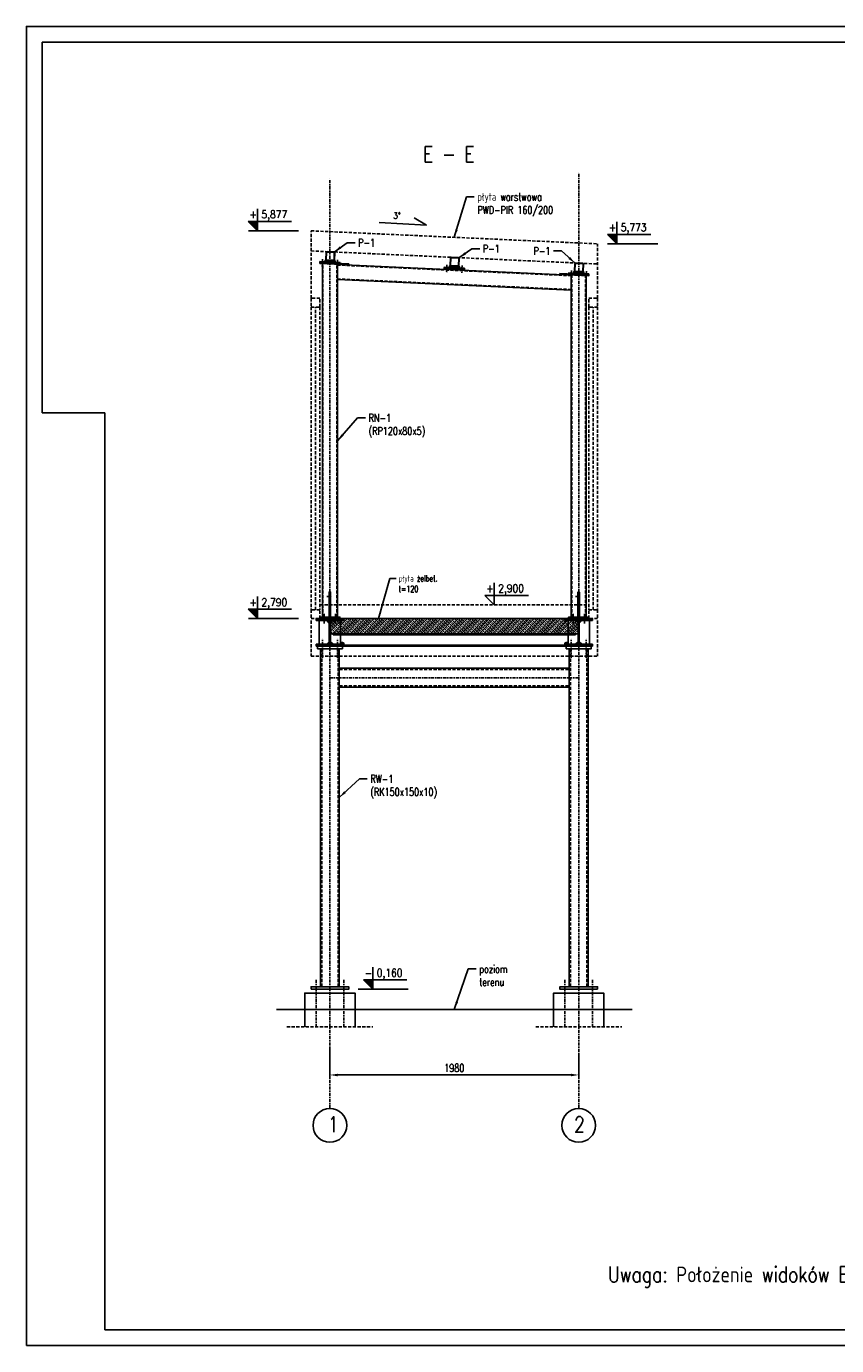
# Model space of a CAD drawing. Header units: centimetres. Extents: x 686402 to 1830517, y -1283654 to -666360.
# Tile 34 of 35: x 1802277 to 1808725, y -1033108 to -1022608. Entities that reach past the tile are written whole.
import ezdxf

# ---------------------------------------------------------------- set-up
doc = ezdxf.new("R2010")
doc.units = ezdxf.units.CM
doc.header["$LTSCALE"] = 50
doc.header["$MEASUREMENT"] = 0
doc.linetypes.add('DASHDOT', pattern=[1, 0.5, -0.25, 0, -0.25])
doc.linetypes.add('DASHED', pattern=[0.75, 0.5, -0.25])
for name, color, linetype in [('0-Ramki', 2, 'Continuous'), ('k_stal_niewid', 4, 'DASHED'), ('k_stal_osie', 1, 'DASHDOT'), ('k_stal_otwory', 1, 'DASHDOT'), ('k_stal_przekroj', 3, 'Continuous'), ('k_stal_widok', 7, 'Continuous'), ('k_stal_wymiary', 3, 'Continuous'), ('k_żelbet', 6, 'Continuous')]:
    doc.layers.add(name, color=color, linetype=linetype)
doc.styles.add('MSE-200', font='romans.shx', dxfattribs={"width": 0.8, "height": 40})
doc.styles.add('ROMANS', font='ROMANS.SHX', dxfattribs={"width": 0.85})
doc.styles.add('TXT3', font='romans.shx', dxfattribs={"width": 0.75})
doc.dimstyles.new('Skala_1_20', dxfattribs={"dimscale": 20, "dimtxt": 2.5, "dimasz": 2.5, "dimexe": 1, "dimexo": 1, "dimgap": 1, "dimtad": 1, "dimdec": 0, "dimzin": 0, "dimdsep": 46, "dimtxsty": 'TXT3', "dimcen": 2.5, "dimadec": 0, "dimazin": 0, "dimtfac": 1, "dimtdec": 0, "dimtmove": 0, "dimatfit": 3, "dimfxl": 0, "dimtolj": 1, "dimtzin": 0, "dimarcsym": 0})
doc.dimstyles.new('Skala_1_25', dxfattribs={"dimscale": 25, "dimtxt": 2.5, "dimasz": 2.5, "dimexe": 1, "dimexo": 1, "dimgap": 1, "dimtad": 1, "dimdec": 0, "dimzin": 0, "dimdsep": 46, "dimtxsty": 'TXT3', "dimcen": 2.5, "dimadec": 0, "dimazin": 0, "dimtfac": 1, "dimtdec": 0, "dimtmove": 0, "dimatfit": 3, "dimfxl": 0, "dimtolj": 1, "dimtzin": 0, "dimarcsym": 0})

# ---------------------------------------------------------------- blocks, each defined once
blk = doc.blocks.new('*D1209')
at = {"layer": 'Defpoints', "color": 0}
for p in [(1804692, -1030709), (1806672, -1030758), (1806672, -1030954)]:
    blk.add_point(p, dxfattribs=at)
at = {"layer": 'k_stal_wymiary', "color": 0, "lineweight": -2}
for p, q in [((1804692, -1030734), (1804692, -1030979)), ((1806672, -1030783), (1806672, -1030979)), ((1804755, -1030954), (1806610, -1030954))]:
    blk.add_line(p, q, dxfattribs=at)
at = {"layer": 'k_stal_wymiary', "color": 0}
for points in [[(1804755, -1030944), (1804755, -1030965), (1804692, -1030954)], [(1806610, -1030944), (1806610, -1030965), (1806672, -1030954)]]:
    blk.add_solid(points, dxfattribs=at)
at = {"layer": 'k_stal_wymiary', "color": 0, "insert": (1805682, -1030898), "char_height": 62.5, "attachment_point": 5, "style": 'TXT3'}
blk.add_mtext('\\A1;1980', dxfattribs=at)

msp = doc.modelspace()

# ---------------------------------------------------------------- hatches: boundary and pattern name
at = {"layer": 'k_stal_przekroj'}
h = msp.add_hatch(dxfattribs=at)
h.set_pattern_fill('ANSI31', color=256, scale=50, style=0)
h.set_pattern_definition([(45, (115824.996, 8612.6716), (-4.419417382, 4.419417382), [])])
h.paths.add_polyline_path([(1804692.2, -1027322.1), (1804692.2, -1027542.1), (1804802.2, -1027542.1), (1804802.2, -1027526.1), (1804714.9, -1027526.1, -0.4142136), (1804696.9, -1027508.1), (1804696.9, -1027356.1, -0.4142136), (1804714.9, -1027338.1), (1804802.2, -1027338.1), (1804802.2, -1027322.1)])
h.paths.add_polyline_path([(1804582.2, -1027322.1), (1804582.2, -1027338.1), (1804669.4, -1027338.1, -0.4142136), (1804687.4, -1027356.1), (1804687.4, -1027508.1, -0.4142136), (1804669.4, -1027526.1), (1804582.2, -1027526.1), (1804582.2, -1027542.1), (1804692.2, -1027542.1), (1804692.2, -1027322.1)])
h = msp.add_hatch(dxfattribs=at)
h.set_pattern_fill('ANSI31', color=256, scale=50, style=0)
h.set_pattern_definition([(135, (3495539.3616, 8612.6716), (4.419417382, 4.419417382), [])])
h.paths.add_polyline_path([(1806672.2, -1027322.1), (1806672.2, -1027542.1), (1806562.2, -1027542.1), (1806562.2, -1027526.1), (1806649.4, -1027526.1, 0.4142136), (1806667.4, -1027508.1), (1806667.4, -1027356.1, 0.4142136), (1806649.4, -1027338.1), (1806562.2, -1027338.1), (1806562.2, -1027322.1)])
h.paths.add_polyline_path([(1806782.2, -1027322.1), (1806782.2, -1027338.1), (1806694.9, -1027338.1, 0.4142136), (1806676.9, -1027356.1), (1806676.9, -1027508.1, 0.4142136), (1806694.9, -1027526.1), (1806782.2, -1027526.1), (1806782.2, -1027542.1), (1806672.2, -1027542.1), (1806672.2, -1027322.1)])
at = {"layer": 'k_stal_wymiary'}
for points in [[(1804041, -1024160.3), (1804116, -1024235.3), (1804116, -1024160.3)], [(1806900.5, -1024263.9), (1806975.5, -1024338.9), (1806975.5, -1024263.9)], [(1804041, -1027247.1), (1804116, -1027322.1), (1804116, -1027247.1)], [(1804958.7, -1030197.1), (1805033.7, -1030272.1), (1805033.7, -1030197.1)]]:
    msp.add_hatch(color=256, dxfattribs=at).paths.add_polyline_path(points)
at = {"layer": 'k_żelbet'}
h = msp.add_hatch(dxfattribs=at)
h.set_pattern_fill('ANSI33', color=256, scale=100, style=0)
h.set_pattern_definition([(45, (115824.996, 8612.672), (-17.67766953, 17.67766953), []), (45, (115842.674, 8612.672), (-17.67766953, 17.67766953), [12.5, -6.25])])
h.paths.add_polyline_path([(1805682.2, -1027322.1), (1804802.2, -1027322.1), (1804802.2, -1027338.1), (1804786.9, -1027338.1), (1804786.9, -1027442.1), (1805682.2, -1027442.1)])
h.paths.add_polyline_path([(1806577.4, -1027338.1), (1806562.2, -1027338.1), (1806562.2, -1027322.1), (1805682.2, -1027322.1), (1805682.2, -1027442.1), (1806577.4, -1027442.1)])
h.paths.add_polyline_path([(1804786.9, -1027338.1), (1804716.9, -1027338.1), (1804696.9, -1027358.1), (1804696.9, -1027422.1), (1804716.9, -1027442.1), (1804786.9, -1027442.1)])
h.paths.add_polyline_path([(1804696.9, -1027422.1), (1804696.9, -1027442.1), (1804716.9, -1027442.1)], flags=16)
h.paths.add_polyline_path([(1804716.9, -1027338.1), (1804714.9, -1027338.1, 0.4142136), (1804696.9, -1027356.1), (1804696.9, -1027358.1)])
h.paths.add_polyline_path([(1806667.4, -1027358.1), (1806647.4, -1027338.1), (1806577.4, -1027338.1), (1806577.4, -1027442.1), (1806647.4, -1027442.1), (1806667.4, -1027422.1)])
h.paths.add_polyline_path([(1806649.4, -1027338.1), (1806647.4, -1027338.1), (1806667.4, -1027358.1), (1806667.4, -1027356.1, 0.4142136)])
h.paths.add_polyline_path([(1806667.4, -1027422.1), (1806647.4, -1027442.1), (1806667.4, -1027442.1)])

# ---------------------------------------------------------------- linework, layer by layer
at = {"layer": '0-Ramki', "color": 1}
for p, q in [((1802401.6, -1022733.2), (1802401.6, -1025683.2)), ((1802901.6, -1025683.2), (1802401.6, -1025683.2)), ((1802901.6, -1032983.2), (1802901.6, -1025683.2)), ((1802901.6, -1032983.2), (1813950.6, -1032983.2))]:
    msp.add_line(p, q, dxfattribs=at)
msp.add_lwpolyline([(1817001.6, -1022733.2), (1802401.6, -1022733.2)], dxfattribs=at)
at = {"layer": 'k_stal_niewid'}
for p, q in [((1804542.2, -1024235.3), (1806822.2, -1024338.9)), ((1804542.2, -1024772.1), (1804542.2, -1024235.3)), ((1806822.2, -1024772.1), (1806822.2, -1024338.9)), ((1804542.2, -1024395.4), (1806822.2, -1024499.1)), ((1804637.2, -1027310.1), (1804637.2, -1024497.8)), ((1804747.2, -1027310.1), (1804747.2, -1024502.8)), ((1804752.2, -1024508.1), (1806612.2, -1024592.6)), ((1806617.2, -1027310.1), (1806617.2, -1024587.8)), ((1804752.2, -1024618.2), (1806612.2, -1024702.7)), ((1806727.2, -1027310.1), (1806727.2, -1024592.8)), ((1804542.2, -1024842.1), (1804542.2, -1027252.1)), ((1804577.2, -1027252.1), (1804577.2, -1024842.1)), ((1804612.2, -1024842.1), (1804612.2, -1027252.1)), ((1806752.2, -1024842.1), (1806752.2, -1027252.1)), ((1806787.2, -1027252.1), (1806787.2, -1024842.1)), ((1806822.2, -1024842.1), (1806822.2, -1027252.1)), ((1804612.2, -1027212.1), (1806752.2, -1027212.1)), ((1804542.2, -1027338.1), (1804542.2, -1027622.1)), ((1806822.2, -1027338.1), (1806822.2, -1027622.1)), ((1804542.2, -1027622.1), (1806822.2, -1027622.1)), ((1804627.2, -1030252.1), (1804627.2, -1027562.1)), ((1804757.2, -1030252.1), (1804757.2, -1027562.1)), ((1806607.2, -1030252.1), (1806607.2, -1027562.1)), ((1806737.2, -1030252.1), (1806737.2, -1027562.1)), ((1804767.2, -1027727.1), (1806597.2, -1027727.1)), ((1804767.2, -1027857.1), (1806597.2, -1027857.1)), ((1804349.8, -1030572.1), (1805034.6, -1030572.1)), ((1806329.8, -1030572.1), (1807014.6, -1030572.1))]:
    msp.add_line(p, q, dxfattribs=at)
for points in [[(1804542.2, -1024842.1), (1804612.2, -1024842.1), (1804612.2, -1024772.1), (1804542.2, -1024772.1)], [(1806822.2, -1024842.1), (1806752.2, -1024842.1), (1806752.2, -1024772.1), (1806822.2, -1024772.1)], [(1804542.2, -1027322.1), (1804612.2, -1027322.1), (1804612.2, -1027252.1), (1804542.2, -1027252.1)], [(1806822.2, -1027322.1), (1806752.2, -1027322.1), (1806752.2, -1027252.1), (1806822.2, -1027252.1)]]:
    msp.add_lwpolyline(points, close=True, dxfattribs=at)
at = {"layer": 'k_stal_osie'}
for p, q in [((1804692.2, -1031220.7), (1804692.2, -1023809.2)), ((1806672.2, -1031220.7), (1806672.2, -1023766)), ((1804692.2, -1027792.1), (1806672.2, -1027792.1))]:
    msp.add_line(p, q, dxfattribs=at)
at = {"layer": 'k_stal_otwory'}
for p, q in [((1804633.9, -1024461), (1804631.3, -1024518.3)), ((1804753.8, -1024466.4), (1804751.2, -1024523.7)), ((1805623.9, -1024506), (1805621.3, -1024563.3)), ((1805743.8, -1024511.4), (1805741.2, -1024568.7)), ((1806613.9, -1024551), (1806611.3, -1024608.3)), ((1806733.8, -1024556.4), (1806731.2, -1024613.7)), ((1804667.2, -1027145.1), (1804717.2, -1027145.1)), ((1806647.2, -1027145.1), (1806697.2, -1027145.1)), ((1804647.2, -1027285.1), (1804647.2, -1027362)), ((1804737.2, -1027285.1), (1804737.2, -1027362)), ((1806627.2, -1027285.1), (1806627.2, -1027362)), ((1806717.2, -1027285.1), (1806717.2, -1027362)), ((1804632.2, -1027633.7), (1804632.2, -1027482.5)), ((1804752.2, -1027633.7), (1804752.2, -1027482.5)), ((1806612.2, -1027633.7), (1806612.2, -1027482.5)), ((1806732.2, -1027633.7), (1806732.2, -1027482.5)), ((1804582.2, -1030196), (1804582.2, -1030572.1)), ((1804802.2, -1030196), (1804802.2, -1030572.1)), ((1806562.2, -1030196), (1806562.2, -1030572.1)), ((1806782.2, -1030196), (1806782.2, -1030572.1))]:
    msp.add_line(p, q, dxfattribs=at)
at = {"layer": 'k_stal_widok'}
for p, q in [((1804612.3, -1024496.7), (1804613, -1024480.7)), ((1804632.2, -1027310.1), (1804632.2, -1024497.6)), ((1804752.2, -1027310.1), (1804752.2, -1024503.1)), ((1804752.2, -1024503.1), (1806612.2, -1024587.6)), ((1806612.2, -1027310.1), (1806612.2, -1024587.6)), ((1804752.2, -1024623.2), (1806612.2, -1024707.7)), ((1806732.2, -1027310.1), (1806732.2, -1024593.1)), ((1804582.2, -1027322.1), (1804802.2, -1027322.1)), ((1804582.2, -1027322.1), (1804582.2, -1027338.1)), ((1804582.2, -1027338.1), (1804669.4, -1027338.1)), ((1804687.4, -1027356.1), (1804687.4, -1027508.1)), ((1804696.9, -1027356.1), (1804696.9, -1027508.1)), ((1804714.9, -1027338.1), (1804802.2, -1027338.1)), ((1804802.2, -1027322.1), (1804802.2, -1027338.1)), ((1806782.2, -1027322.1), (1806562.2, -1027322.1)), ((1806562.2, -1027322.1), (1806562.2, -1027338.1)), ((1806649.4, -1027338.1), (1806562.2, -1027338.1)), ((1806667.4, -1027356.1), (1806667.4, -1027508.1)), ((1806676.9, -1027356.1), (1806676.9, -1027508.1)), ((1806782.2, -1027338.1), (1806694.9, -1027338.1)), ((1806782.2, -1027322.1), (1806782.2, -1027338.1)), ((1804582.2, -1027526.1), (1804669.4, -1027526.1)), ((1804582.2, -1027526.1), (1804582.2, -1027542.1)), ((1804714.9, -1027526.1), (1804802.2, -1027526.1)), ((1804716.9, -1027442.1), (1806647.4, -1027442.1)), ((1804716.9, -1027442.1), (1804716.9, -1027452.1)), ((1804716.9, -1027452.1), (1806647.4, -1027452.1)), ((1804792.2, -1027512.1), (1804776.9, -1027512.1)), ((1804802.2, -1027542.1), (1804802.2, -1027522.1)), ((1804802.2, -1027526.1), (1804802.2, -1027542.1)), ((1804802.2, -1027542.1), (1804802.2, -1027526.1)), ((1806562.2, -1027542.1), (1806562.2, -1027522.1)), ((1806562.2, -1027526.1), (1806562.2, -1027542.1)), ((1806649.4, -1027526.1), (1806562.2, -1027526.1)), ((1806572.2, -1027512.1), (1806587.4, -1027512.1)), ((1806647.4, -1027442.1), (1806647.4, -1027452.1)), ((1806782.2, -1027526.1), (1806694.9, -1027526.1)), ((1806782.2, -1027526.1), (1806782.2, -1027542.1)), ((1804582.2, -1027542.1), (1804802.2, -1027542.1)), ((1804617.2, -1030252.1), (1804617.2, -1027562.1)), ((1804767.2, -1030252.1), (1804767.2, -1027562.1)), ((1804802.2, -1027532.1), (1806562.2, -1027532.1)), ((1804802.2, -1027542.1), (1806562.2, -1027542.1)), ((1806782.2, -1027542.1), (1806562.2, -1027542.1)), ((1806597.2, -1030252.1), (1806597.2, -1027562.1)), ((1806747.2, -1030252.1), (1806747.2, -1027562.1)), ((1804767.2, -1027717.1), (1806597.2, -1027717.1)), ((1804767.2, -1027867.1), (1806597.2, -1027867.1))]:
    msp.add_line(p, q, dxfattribs=at)
for points in [[(1802276.6, -1033108.2), (1817126.6, -1033108.2), (1817126.6, -1022608.2), (1802276.6, -1022608.2)], [(1804612.6, -1024488.7), (1804772.5, -1024496), (1804772.8, -1024488), (1804613, -1024480.7)], [(1804652.9, -1024482.5), (1804732.9, -1024486.2), (1804733.4, -1024474.2), (1804653.5, -1024470.6)], [(1804612.3, -1024496.7), (1804842, -1024507.2), (1804842.4, -1024499.2), (1804612.6, -1024488.7)], [(1805602.3, -1024541.7), (1805762.1, -1024549), (1805762.5, -1024541), (1805602.6, -1024533.7)], [(1805602.6, -1024533.7), (1805762.5, -1024541), (1805762.8, -1024533), (1805603, -1024525.7)], [(1805642.9, -1024527.5), (1805722.9, -1024531.2), (1805723.4, -1024519.2), (1805643.5, -1024515.6)], [(1806522.3, -1024583.5), (1806752.1, -1024594), (1806752.5, -1024586), (1806522.7, -1024575.5)], [(1806592.6, -1024578.7), (1806752.5, -1024586), (1806752.8, -1024578), (1806593, -1024570.7)], [(1806632.9, -1024572.5), (1806712.9, -1024576.2), (1806713.4, -1024564.2), (1806633.5, -1024560.6)], [(1804686.2, -1027310.1), (1804698.2, -1027310.1), (1804698.2, -1027110.1), (1804686.2, -1027110.1)], [(1806666.2, -1027310.1), (1806678.2, -1027310.1), (1806678.2, -1027110.1), (1806666.2, -1027110.1)], [(1804612.2, -1027322.1), (1804772.2, -1027322.1), (1804772.2, -1027310.1), (1804612.2, -1027310.1)], [(1806752.2, -1027322.1), (1806592.2, -1027322.1), (1806592.2, -1027310.1), (1806752.2, -1027310.1)], [(1804607.4, -1027526.1), (1804667.4, -1027526.1), (1804687.4, -1027506.1), (1804687.4, -1027358.1), (1804667.4, -1027338.1), (1804607.4, -1027338.1)], [(1804776.9, -1027526.1), (1804716.9, -1027526.1), (1804696.9, -1027506.1), (1804696.9, -1027358.1), (1804716.9, -1027338.1), (1804776.9, -1027338.1)], [(1806587.4, -1027526.1), (1806647.4, -1027526.1), (1806667.4, -1027506.1), (1806667.4, -1027358.1), (1806647.4, -1027338.1), (1806587.4, -1027338.1)], [(1806756.9, -1027526.1), (1806696.9, -1027526.1), (1806676.9, -1027506.1), (1806676.9, -1027358.1), (1806696.9, -1027338.1), (1806756.9, -1027338.1)], [(1804592.2, -1027562.1), (1804792.2, -1027562.1), (1804792.2, -1027542.1), (1804592.2, -1027542.1)], [(1806572.2, -1027562.1), (1806772.2, -1027562.1), (1806772.2, -1027542.1), (1806572.2, -1027542.1)], [(1804542.2, -1030272.1), (1804842.2, -1030272.1), (1804842.2, -1030252.1), (1804542.2, -1030252.1)], [(1804582.2, -1030252.1), (1804547.2, -1030252.1), (1804547.2, -1030252.1), (1804582.2, -1030252.1)], [(1806822.2, -1030272.1), (1806522.2, -1030272.1), (1806522.2, -1030252.1), (1806822.2, -1030252.1)], [(1806782.2, -1030252.1), (1806817.2, -1030252.1), (1806817.2, -1030252.1), (1806782.2, -1030252.1)]]:
    msp.add_lwpolyline(points, close=True, dxfattribs=at)
for points in [[(1804666.5, -1024471.1), (1804720.4, -1024473.6, 0.4142136), (1804728.8, -1024466), (1804731.2, -1024412, 0.4142136), (1804723.6, -1024403.7), (1804669.7, -1024401.2, 0.4142136), (1804661.3, -1024408.8), (1804658.8, -1024462.8, 0.4142136)], [(1804666.7, -1024467.2), (1804720.6, -1024469.6, 0.4142136), (1804724.8, -1024465.8), (1804727.2, -1024411.8, 0.4142136), (1804723.4, -1024407.7), (1804669.5, -1024405.2, 0.4142136), (1804665.3, -1024409), (1804662.8, -1024463, 0.4142136)], [(1805656.5, -1024516.1), (1805710.4, -1024518.6, 0.4142136), (1805718.8, -1024511), (1805721.2, -1024457, 0.4142136), (1805713.6, -1024448.7), (1805659.7, -1024446.2, 0.4142136), (1805651.3, -1024453.8), (1805648.8, -1024507.8, 0.4142136)], [(1805656.7, -1024512.2), (1805710.6, -1024514.6, 0.4142136), (1805714.8, -1024510.8), (1805717.2, -1024456.8, 0.4142136), (1805713.4, -1024452.7), (1805659.5, -1024450.2, 0.4142136), (1805655.3, -1024454), (1805652.8, -1024508, 0.4142136)], [(1806646.5, -1024561.1), (1806700.4, -1024563.6, 0.4142136), (1806708.8, -1024556), (1806711.2, -1024502, 0.4142136), (1806703.6, -1024493.7), (1806649.7, -1024491.2, 0.4142136), (1806641.3, -1024498.8), (1806638.8, -1024552.8, 0.4142136)], [(1806646.7, -1024557.2), (1806700.6, -1024559.6, 0.4142136), (1806704.8, -1024555.8), (1806707.2, -1024501.8, 0.4142136), (1806703.4, -1024497.7), (1806649.5, -1024495.2, 0.4142136), (1806645.3, -1024499), (1806642.8, -1024553, 0.4142136)]]:
    msp.add_lwpolyline(points, format="xyb", close=True, dxfattribs=at)
for points in [[(1804802.2, -1027526.1), (1804716.9, -1027526.1), (1804696.9, -1027506.1), (1804696.9, -1027452.1)], [(1806562.2, -1027526.1), (1806647.4, -1027526.1), (1806667.4, -1027506.1), (1806667.4, -1027452.1)], [(1804892.2, -1030572.1), (1804892.2, -1030302.1), (1804492.2, -1030302.1), (1804492.2, -1030572.1)], [(1806472.2, -1030572.1), (1806472.2, -1030302.1), (1806872.2, -1030302.1), (1806872.2, -1030572.1)]]:
    msp.add_lwpolyline(points, dxfattribs=at)
for centre, radius, start, end in [((1804669.4, -1027356.1), 18, 360, 90), ((1804714.9, -1027356.1), 18, 90, 180), ((1806649.4, -1027356.1), 18, 0, 90), ((1806694.9, -1027356.1), 18, 90, 180), ((1804669.4, -1027508.1), 18, 270, 0), ((1804714.9, -1027508.1), 18, 180, 270), ((1804792.2, -1027522.1), 10, 0, 90), ((1806572.2, -1027522.1), 10, 90, 180), ((1806649.4, -1027508.1), 18, 270, 0), ((1806694.9, -1027508.1), 18, 180, 270)]:
    msp.add_arc(centre, radius, start, end, dxfattribs=at)
at = {"layer": 'k_stal_wymiary'}
for p, q in [((1804116, -1024235.3), (1804116, -1024060.3)), ((1804041, -1024160.3), (1804387.6, -1024160.3)), ((1804041, -1024160.3), (1804116, -1024235.3)), ((1805085.1, -1024169.5), (1805461.4, -1024191.7)), ((1805461.4, -1024191.7), (1805361.8, -1024132.7)), ((1806975.5, -1024338.9), (1806975.5, -1024163.9)), ((1804443, -1024235.3), (1804043.2, -1024235.3)), ((1806900.5, -1024263.9), (1807247.2, -1024263.9)), ((1806900.5, -1024263.9), (1806975.5, -1024338.9)), ((1807302.5, -1024338.9), (1806902.7, -1024338.9)), ((1806000.2, -1027212.1), (1806000.2, -1027037.1)), ((1804116, -1027322.1), (1804116, -1027147.1)), ((1805925.2, -1027137.1), (1806271.9, -1027137.1)), ((1805925.2, -1027137.1), (1806000.2, -1027212.1)), ((1804041, -1027247.1), (1804387.6, -1027247.1)), ((1804041, -1027247.1), (1804116, -1027322.1)), ((1804443, -1027322.1), (1804043.2, -1027322.1)), ((1805033.7, -1030272.1), (1805033.7, -1030097.1)), ((1804958.7, -1030197.1), (1805305.3, -1030197.1)), ((1804958.7, -1030197.1), (1805033.7, -1030272.1)), ((1805314.4, -1030272.1), (1804918.1, -1030272.1))]:
    msp.add_line(p, q, dxfattribs=at)
for centre in [(1804692.2, -1031355.2), (1806672.2, -1031355.2)]:
    msp.add_circle(centre, 134.5, dxfattribs=at)
at = {"layer": 'k_żelbet'}
for p, q in [((1804802.2, -1027322.1), (1806562.2, -1027322.1)), ((1806667.4, -1027442.1), (1804696.9, -1027442.1)), ((1804266.2, -1030432.1), (1807098.2, -1030432.1))]:
    msp.add_line(p, q, dxfattribs=at)

# ---------------------------------------------------------------- texts
at = {"layer": 'k_stal_wymiary'}
for s, height, style, width, p in [('E - E', 125, 'MSE-200', 0.8, (1805433.4, -1023688.1)), ('+ 5,877', 62.5, 'ROMANS', 0.85, (1804051.9, -1024136)), ('3%%d', 50, 'ROMANS', 0.85, (1805196.9, -1024139.7)), ('+ 5,773', 62.5, 'ROMANS', 0.85, (1806911.4, -1024239.7)), ('+ 2,900', 62.5, 'ROMANS', 0.85, (1805936.1, -1027112.8)), ('+ 2,790', 62.5, 'ROMANS', 0.85, (1804051.9, -1027222.8)), ('- 0,160', 62.5, 'ROMANS', 0.85, (1804969.6, -1030172.8)), ('1', 125, 'MSE-200', 0.8, (1804675.6, -1031410.5)), ('2', 125, 'MSE-200', 0.8, (1806635.6, -1031410.5)), ('Uwaga: Położenie widoków E-E i F-F przedstawiono na rys. KS-01 i KS-02.', 125, 'MSE-200', 0.8, (1806905, -1032604.3))]:
    msp.add_text(s, height=height, dxfattribs=dict(at, style=style, width=width)).set_placement(p)
at = {"layer": 'k_stal_wymiary', "style": 'TXT3'}
for s, insert, char_height, width, attachment_point in [('\\A1;płyta warstwowa PWD-PIR 160/200', (1805866, -1023933.9), 62.5, 706.609, 1), ('\\A1;P-1', (1804917.5, -1024299.2), 62.5, 60, 1), ('\\A1;P-1', (1805909.8, -1024346.7), 62.5, 60, 1), ('\\A1;P-1', (1806447.5, -1024427.2), 62.5, 60, 9), ('\\A1;RN-1 (RP120x80x5)', (1805000.6, -1025692.8), 62.5, 60, 1), ('\\A1;płyta żelbet. t=120', (1805239.2, -1026977), 50, 385.191, 1), ('\\A1;RW-1 (RK150x150x10)', (1805014.5, -1028565.8), 62.5, 60, 1), ('\\A1;poziom terenu', (1805880.7, -1030079.3), 62.5, 60, 1)]:
    msp.add_mtext(s, dxfattribs=dict(at, insert=insert, char_height=char_height, width=width, attachment_point=attachment_point))

# ---------------------------------------------------------------- dimensions: what is measured, and where the dimension line sits
at = {"layer": 'k_stal_wymiary'}
dim = msp.add_linear_dim(base=(1806672.2, -1030954.3), p1=(1804692.2, -1030709), p2=(1806672.2, -1030758.2), dimstyle='Skala_1_25', dxfattribs=at)
dim.commit()
dim.dimension.update_dxf_attribs({"geometry": '*D1209', "text_midpoint": (1805682.2, -1030954.3), "dimtype": 160})

# ---------------------------------------------------------------- leaders
at = {"layer": 'k_stal_wymiary', "annotation_type": 0, "has_hookline": 1}
for points, dimstyle, hookline_direction, text_width in [([(1805682.2, -1024287.1), (1805778.5, -1023965.1), (1805841, -1023965.1)], 'Skala_1_25', 0, 654), ([(1804726.3, -1024404.3), (1804830, -1024330.5), (1804892.5, -1024330.5)], 'Skala_1_25', 0, 116.1), ([(1805718.5, -1024451.7), (1805822.3, -1024377.9), (1805884.8, -1024377.9)], 'Skala_1_25', 0, 116.1), ([(1806643.9, -1024493.3), (1806535, -1024396), (1806472.5, -1024396)], 'Skala_1_25', 1, 116.1), ([(1804752.2, -1025906.6), (1804913.1, -1025724), (1804975.6, -1025724)], 'Skala_1_25', 0, 475.4), ([(1805079.8, -1027322.1), (1805169.2, -1027002), (1805219.2, -1027002)], 'Skala_1_20', 0, 348.2), ([(1804767.2, -1028745), (1804927, -1028597), (1804989.5, -1028597)], 'Skala_1_25', 0, 546.9), ([(1805682.2, -1030432.1), (1805793.2, -1030110.5), (1805855.7, -1030110.5)], 'Skala_1_25', 0, 232.1)]:
    msp.add_leader(points, dimstyle=dimstyle, override={"dimgap": 1, "dimtad": 0}, dxfattribs=dict(at, hookline_direction=hookline_direction, text_width=text_width))

doc.saveas('drawing.dxf')
